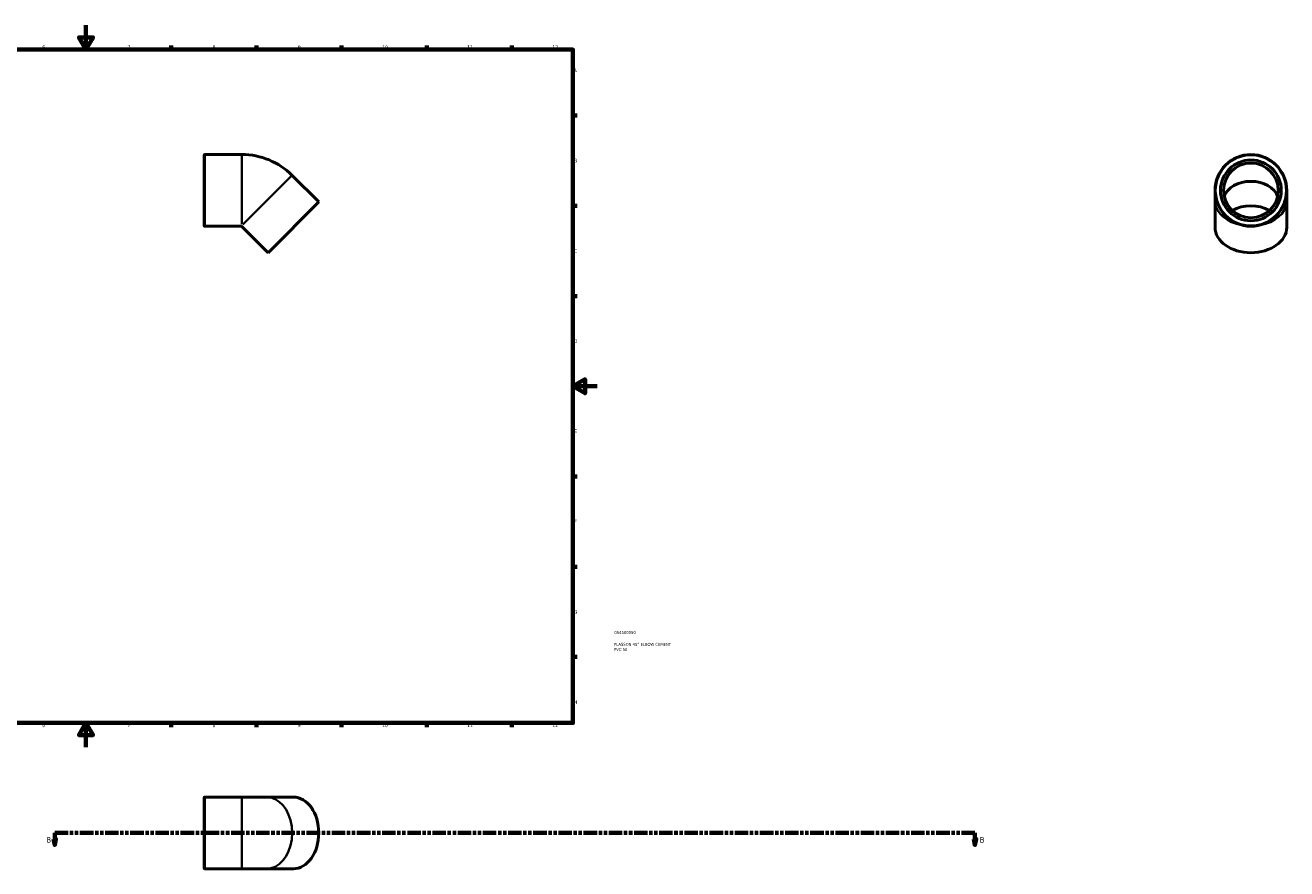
# Model space of a CAD drawing. Header units: millimetres. Extents: x -406 to 1408, y -100 to 1550.
# Tile 3 of 4: x 371 to 1408, y -100 to 594. Entities that reach past the tile are written whole.
import ezdxf

# ---------------------------------------------------------------- set-up
doc = ezdxf.new("R2010")
doc.units = ezdxf.units.MM
doc.linetypes.add('DOUBLE_DASH_CHAIN', pattern=[1.2403, 0.6614, -0.0827, 0.1654, -0.0827, 0.1654, -0.0827])
for name, color, linetype, lineweight in [('Border (ANSI)', 7, 'Continuous', 70), ('Section Line (ANSI)', 7, 'DOUBLE_DASH_CHAIN', 70), ('Title (ISO)', 7, 'Continuous', 50), ('Visible (ANSI)', 7, 'Continuous', 50), ('Visible Narrow (ANSI)', 7, 'Continuous', 35)]:
    doc.layers.add(name, color=color, linetype=linetype, lineweight=lineweight)
doc.styles.add('Label Text (ANSI)', font='tahoma.ttf')
doc.styles.add('Note Text (ANSI)', font='tahoma.ttf')
doc.styles.add('Note Text (ISO)', font='tahoma.ttf')

# ---------------------------------------------------------------- blocks, each defined once
blk = doc.blocks.new('Borders Default Border')
at = {"layer": 'Border (ANSI)'}
for p, q in [((70.1, 574), (70.1, 577.4)), ((140.2, 574), (140.2, 577.4)), ((210.2, 574), (210.2, 577.4)), ((280.3, 574), (280.3, 577.4)), ((350.4, 574), (350.4, 577.4)), ((490.6, 574), (490.6, 577.4)), ((560.7, 574), (560.7, 577.4)), ((630.8, 574), (630.8, 577.4)), ((700.8, 574), (700.8, 577.4)), ((770.9, 574), (770.9, 577.4)), ((20, 519.7), (16.6, 519.7)), ((821, 519.7), (824.4, 519.7)), ((20, 445.5), (16.6, 445.5)), ((821, 445.5), (824.4, 445.5)), ((20, 371.2), (16.6, 371.2)), ((821, 371.2), (824.4, 371.2)), ((20, 222.7), (16.6, 222.7)), ((821, 222.7), (824.4, 222.7)), ((20, 148.5), (16.6, 148.5)), ((821, 148.5), (824.4, 148.5)), ((20, 74.3), (16.6, 74.3)), ((821, 74.3), (824.4, 74.3)), ((70.1, 20), (70.1, 16.6)), ((140.2, 20), (140.2, 16.6)), ((210.2, 20), (210.2, 16.6)), ((280.3, 20), (280.3, 16.6)), ((350.4, 20), (350.4, 16.6)), ((490.6, 20), (490.6, 16.6)), ((560.7, 20), (560.7, 16.6)), ((630.8, 20), (630.8, 16.6)), ((700.8, 20), (700.8, 16.6)), ((770.9, 20), (770.9, 16.6))]:
    blk.add_line(p, q, dxfattribs=at)
at = {"layer": 'Border (ANSI)', "flags": 128}
for points in [[(420.5, 594), (420.5, 574), (414.7, 584), (426.3, 584), (420.5, 574)], [(20, 20), (20, 574), (821, 574), (821, 20), (20, 20)], [(0, 297), (20, 297), (10, 302.8), (10, 291.2), (20, 297)], [(841, 297), (821, 297), (831, 302.8), (831, 291.2), (821, 297)], [(420.5, 0), (420.5, 20), (414.7, 10), (426.3, 10), (420.5, 20)]]:
    blk.add_lwpolyline(points, dxfattribs=at)
at = {"layer": 'Border (ANSI)', "char_height": 3.05, "attachment_point": 7, "style": 'Note Text (ANSI)'}
for s, insert in [('1', (34.4, 574.4)), ('2', (104.2, 574.4)), ('3', (174.3, 574.3)), ('4', (244.2, 574.4)), ('5', (314.5, 574.3)), ('6', (384.5, 574.3)), ('7', (454.6, 574.4)), ('8', (524.6, 574.3)), ('9', (594.7, 574.3)), ('10', (664, 574.3)), ('11', (734, 574.4)), ('12', (804.1, 574.4)), ('A', (16.8, 555.4)), ('A', (821.6, 555.4)), ('B', (17.1, 481.1)), ('B', (822, 481.1)), ('C', (17, 406.8)), ('C', (821.8, 406.8)), ('D', (17, 332.6)), ('D', (821.8, 332.6)), ('E', (17.2, 258.4)), ('E', (822.1, 258.4)), ('F', (17.3, 184.1)), ('F', (822.1, 184.1)), ('G', (16.8, 109.8)), ('G', (821.7, 109.8)), ('H', (17, 35.6)), ('H', (821.8, 35.6)), ('1', (34.4, 16.6)), ('2', (104.2, 16.6)), ('3', (174.3, 16.5)), ('4', (244.2, 16.6)), ('5', (314.5, 16.5)), ('6', (384.5, 16.5)), ('7', (454.6, 16.6)), ('8', (524.6, 16.5)), ('9', (594.7, 16.5)), ('10', (664, 16.5)), ('11', (734, 16.6)), ('12', (804.1, 16.6))]:
    blk.add_mtext(s, dxfattribs=dict(at, insert=insert))
blk = doc.blocks.new('Title Blocks ISO')
at = {"layer": 'Title (ISO)', "color": 232, "true_color": 0xca0064, "style": 'Note Text (ISO)'}
for tag, p in [('PART_NUMBER_001', (34.1, 73.1)), ('DESCRIPTION_001', (33.8, 63.4)), ('DESCRIPTION_002', (33.8, 59.2))]:
    blk.add_attdef(tag, p, '', height=2.5, dxfattribs=at)
blk = doc.blocks.new('2dTransSection0')
at = {"layer": 'Section Line (ANSI)', "linetype": 'DOUBLE_DASH_CHAIN', "ltscale": 16.702276}
blk.add_line((394.8, -70.5), (1151.7, -70.5), dxfattribs=at)
at = {"layer": 'Section Line (ANSI)', "linetype": 'Continuous'}
for p, q in [((394.8, -70.5), (405.9, -70.5)), ((394.8, -70.5), (394.8, -75.5)), ((1140.6, -70.5), (1151.7, -70.5)), ((1151.7, -70.5), (1151.7, -75.5)), ((393.8, -75.5), (394.8, -80.5)), ((395.8, -75.5), (393.8, -75.5)), ((394.8, -75.5), (394.8, -80.5)), ((394.8, -80.5), (395.8, -75.5)), ((1150.7, -75.5), (1151.7, -80.5)), ((1152.7, -75.5), (1150.7, -75.5)), ((1151.7, -75.5), (1151.7, -80.5)), ((1151.7, -80.5), (1152.7, -75.5))]:
    blk.add_line(p, q, dxfattribs=at)
at = {"layer": 'Section Line (ANSI)', "linetype": 'Continuous', "flags": 128}
for points in [[(393.8, -75.5), (394.8, -80.5), (395.8, -75.5), (393.8, -75.5)], [(1150.7, -75.5), (1151.7, -80.5), (1152.7, -75.5), (1150.7, -75.5)]]:
    blk.add_lwpolyline(points, dxfattribs=at)
at = {"layer": 'Section Line (ANSI)'}
for points in [[(393.8, -75.5), (394.8, -80.5), (395.8, -75.5), (393.8, -75.5)], [(1150.7, -75.5), (1151.7, -80.5), (1152.7, -75.5), (1150.7, -75.5)]]:
    blk.add_solid(points, dxfattribs=at)
at = {"layer": 'Section Line (ANSI)', "char_height": 4.57, "attachment_point": 7, "style": 'Label Text (ANSI)'}
for insert in [(388.1, -78.5), (1155.7, -78.5)]:
    blk.add_mtext('B', dxfattribs=dict(at, insert=insert))

msp = doc.modelspace()

# ---------------------------------------------------------------- linework, layer by layer
at = {"layer": 'Visible (ANSI)'}
for p, q in [((517.709, 429.12), (517.709, 487.12)), ((518.209, 487.62), (548.709, 487.62)), ((611.974, 448.574), (590.054, 470.495)), ((1349.149, 458.12), (1349.149, 449.635)), ((1408.149, 449.635), (1408.149, 458.12)), ((611.974, 448.574), (570.255, 406.855)), ((1349.149, 427.715), (1349.149, 449.635)), ((1408.149, 427.715), (1408.149, 449.635)), ((518.209, 428.62), (548.49, 428.62)), ((548.709, 429.15), (548.49, 428.62)), ((570.255, 406.855), (548.49, 428.62)), ((517.709, -99.471), (517.709, -41.471)), ((518.209, -40.971), (548.709, -40.971)), ((569.194, -40.971), (548.709, -40.971)), ((591.115, -40.971), (569.194, -40.971)), ((518.209, -99.971), (548.709, -99.971)), ((548.709, -99.971), (569.194, -99.971)), ((591.115, -99.971), (569.194, -99.971))]:
    msp.add_line(p, q, dxfattribs=at)
for radius in [29.5, 25, 22.5]:
    msp.add_circle((1378.649, 458.12), radius, dxfattribs=at)
for centre, radius, start, end in [((518.209, 487.12), 0.5, 90, 180), ((548.709, 429.15), 58.471, 45, 90), ((518.209, 429.12), 0.5, 180, 270), ((518.209, -41.471), 0.5, 90, 180), ((518.209, -99.471), 0.5, 180, 270)]:
    msp.add_arc(centre, radius, start, end, dxfattribs=at)
for centre, major_axis, start_param, end_param in [((1378.649, 449.635), (22.5, 0), 0.22275142, 2.91884123), ((1378.649, 427.715), (-25, 0), 4.05133005, 5.37344791), ((1378.649, 427.715), (-29.5, 0), 0, 3.14159265), ((591.115, -70.471), (0, -29.5), 0, 3.14159265)]:
    msp.add_ellipse(centre, major_axis=major_axis, ratio=0.70710678, start_param=start_param, end_param=end_param, dxfattribs=at)
at = {"layer": 'Visible Narrow (ANSI)'}
for p, q in [((518.209, 487.257), (518.209, 428.984)), ((548.709, 430.283), (548.709, 487.3)), ((589.827, 470.268), (549.51, 429.951)), ((518.209, -41.334), (518.209, -99.608)), ((548.709, -99.608), (548.709, -41.334))]:
    msp.add_line(p, q, dxfattribs=at)
msp.add_circle((1378.649, 458.12), 29, dxfattribs=at)
for centre, major_axis, start_param, end_param in [((1378.649, 449.635), (-29.5, 0), 0.06905273, 1.31200184), ((1378.649, 449.635), (29.5, 0), 4.97118346, 6.21413258), ((569.194, -70.471), (0, -29.5), 0.15707963, 2.98451302)]:
    msp.add_ellipse(centre, major_axis=major_axis, ratio=0.70710678, start_param=start_param, end_param=end_param, dxfattribs=at)

# ---------------------------------------------------------------- block references
msp.add_blockref('Borders Default Border', (0, 0))
msp.add_blockref('Title Blocks ISO', (821, 20)).add_auto_attribs({'PART_NUMBER_001': '054500050', 'DESCRIPTION_001': 'PLASSON 45° ELBOW CEMENT', 'DESCRIPTION_002': 'PVC 50'})
at = {"layer": 'Section Line (ANSI)'}
msp.add_blockref('2dTransSection0', (0, 0), dxfattribs=at)

doc.saveas('drawing.dxf')
